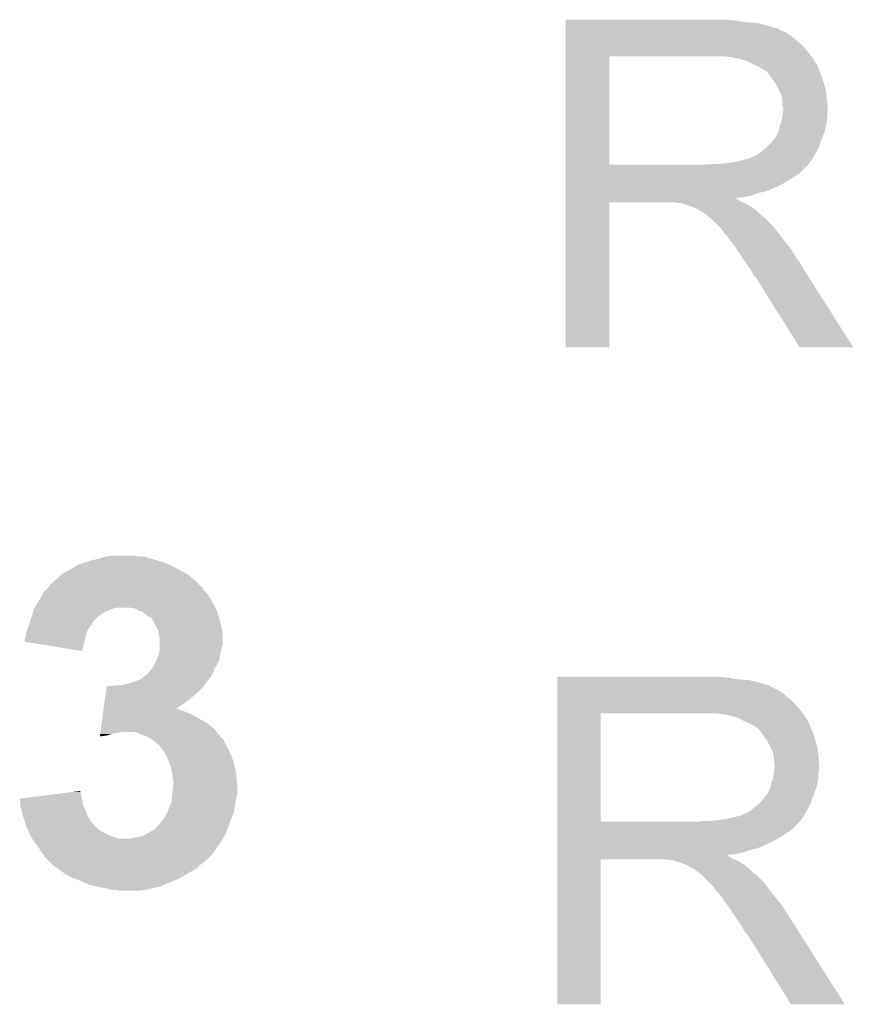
# Model space of a CAD drawing. Extents: x -0.05 to 0.95, y -0.15 to 1.54.
# Tile 10 of 45: x 0.56 to 0.66, y 0.21 to 0.33. Entities that reach past the tile are written whole.
import ezdxf

# ---------------------------------------------------------------- set-up
doc = ezdxf.new("R2010")
doc.units = 0
doc.layers.add('ACCEL_35_CLICK_V101_GTO', color=14, linetype='CONTINUOUS')

msp = doc.modelspace()

# ---------------------------------------------------------------- linework, layer by layer
at = {"layer": 'ACCEL_35_CLICK_V101_GTO'}
for points in [[(0.628, 0.3293), (0.628, 0.3294), (0.6479, 0.3293), (0.6468, 0.3294)], [(0.628, 0.3291), (0.628, 0.3293), (0.6491, 0.3291), (0.6479, 0.3293)], [(0.628, 0.329), (0.628, 0.3291), (0.6505, 0.329), (0.6491, 0.3291)], [(0.628, 0.3287), (0.628, 0.329), (0.6517, 0.3287), (0.6505, 0.329)], [(0.628, 0.3285), (0.628, 0.3287), (0.6523, 0.3285), (0.6517, 0.3287)], [(0.628, 0.3284), (0.628, 0.3285), (0.6528, 0.3284), (0.6523, 0.3285)], [(0.628, 0.3283), (0.628, 0.3284), (0.6529, 0.3283), (0.6529, 0.3284)], [(0.628, 0.3284), (0.628, 0.3284), (0.6529, 0.3284), (0.6528, 0.3284)], [(0.628, 0.3281), (0.628, 0.3283), (0.6533, 0.3281), (0.6529, 0.3283)], [(0.628, 0.3279), (0.628, 0.3281), (0.6538, 0.3279), (0.6533, 0.3281)], [(0.628, 0.3275), (0.628, 0.3279), (0.6544, 0.3275), (0.6538, 0.3279)], [(0.628, 0.327), (0.628, 0.3275), (0.655, 0.327), (0.6544, 0.3275)], [(0.628, 0.3264), (0.628, 0.327), (0.6557, 0.3264), (0.655, 0.327)], [(0.628, 0.3256), (0.628, 0.3264), (0.6564, 0.3256), (0.6557, 0.3264)], [(0.628, 0.3251), (0.628, 0.3256), (0.65679, 0.3251), (0.6564, 0.3256)], [(0.628, 0.3124), (0.628, 0.3251), (0.6331, 0.3124), (0.6331, 0.3251)], [(0.628, 0.3251), (0.628, 0.3251), (0.6331, 0.3251), (0.6452, 0.3251)], [(0.648, 0.3249), (0.6467, 0.3251), (0.65694, 0.3249), (0.65679, 0.3251)], [(0.64873, 0.3247), (0.648, 0.3249), (0.6571, 0.3247), (0.65694, 0.3249)], [(0.6491, 0.3246), (0.64873, 0.3247), (0.6571, 0.3246), (0.6571, 0.3247)], [(0.6499, 0.3242), (0.6491, 0.3246), (0.6574, 0.3242), (0.6571, 0.3246)], [(0.6506, 0.3239), (0.6499, 0.3242), (0.65752, 0.3239), (0.6574, 0.3242)], [(0.65093, 0.3237), (0.6506, 0.3239), (0.6576, 0.3237), (0.65752, 0.3239)], [(0.6511, 0.3236), (0.65093, 0.3237), (0.65764, 0.3236), (0.6576, 0.3237)], [(0.6514, 0.3234), (0.6511, 0.3236), (0.65773, 0.3234), (0.65764, 0.3236)], [(0.6518, 0.323), (0.6515, 0.3234), (0.6579, 0.323), (0.65773, 0.3234)], [(0.6521, 0.3226), (0.6518, 0.323), (0.65803, 0.3226), (0.6579, 0.323)], [(0.65246, 0.3221), (0.6521, 0.3226), (0.6582, 0.3221), (0.65803, 0.3226)], [(0.6526, 0.3219), (0.65246, 0.3221), (0.65826, 0.3219), (0.6582, 0.3221)], [(0.653, 0.3211), (0.6526, 0.3219), (0.6585, 0.3211), (0.65826, 0.3219)], [(0.6533, 0.3205), (0.653, 0.3211), (0.65856, 0.3205), (0.6585, 0.3211)], [(0.65336, 0.3201), (0.6533, 0.3205), (0.6586, 0.3201), (0.65856, 0.3205)], [(0.6534, 0.3198), (0.65336, 0.3201), (0.65863, 0.3198), (0.6586, 0.3201)], [(0.6534, 0.3193), (0.6534, 0.3198), (0.65867, 0.3193), (0.65863, 0.3198)], [(0.6535, 0.319), (0.6534, 0.3193), (0.65869, 0.319), (0.65867, 0.3193)], [(0.65344, 0.3185), (0.6535, 0.3189), (0.6587, 0.3185), (0.6587, 0.3189)], [(0.6535, 0.3189), (0.6535, 0.319), (0.6587, 0.3189), (0.65869, 0.319)], [(0.6531, 0.317), (0.6533, 0.3175), (0.6585, 0.317), (0.6586, 0.3175)], [(0.6533, 0.3175), (0.65341, 0.3183), (0.6586, 0.3175), (0.6586, 0.3183)], [(0.65341, 0.3183), (0.65344, 0.3185), (0.6586, 0.3183), (0.6587, 0.3185)], [(0.6528, 0.316), (0.653, 0.3165), (0.65822, 0.316), (0.6584, 0.3165)], [(0.653, 0.3165), (0.6531, 0.317), (0.6584, 0.3165), (0.6585, 0.317)], [(0.652, 0.3149), (0.6524, 0.3154), (0.65782, 0.3149), (0.658, 0.3154)], [(0.6524, 0.3154), (0.6525, 0.3155), (0.658, 0.3154), (0.65804, 0.3155)], [(0.6525, 0.3155), (0.6526, 0.3157), (0.65804, 0.3155), (0.65811, 0.3157)], [(0.6526, 0.3157), (0.6528, 0.316), (0.65811, 0.3157), (0.65822, 0.316)], [(0.6505, 0.3136), (0.65137, 0.3143), (0.65719, 0.3136), (0.6576, 0.3143)], [(0.65137, 0.3143), (0.6515, 0.3144), (0.6576, 0.3143), (0.65764, 0.3144)], [(0.6515, 0.3144), (0.652, 0.3149), (0.65764, 0.3144), (0.65782, 0.3149)], [(0.6478, 0.3127), (0.6494, 0.3131), (0.65663, 0.3127), (0.6569, 0.3131)], [(0.6495, 0.3131), (0.6498, 0.3133), (0.6569, 0.3131), (0.65702, 0.3133)], [(0.6498, 0.3133), (0.6501, 0.3134), (0.65702, 0.3133), (0.65707, 0.3134)], [(0.6501, 0.3134), (0.6505, 0.3136), (0.65707, 0.3134), (0.65719, 0.3136)], [(0.628, 0.312), (0.628, 0.3124), (0.656, 0.312), (0.6564, 0.3124)], [(0.628, 0.3124), (0.628, 0.3124), (0.6445, 0.3124), (0.6331, 0.3124)], [(0.628, 0.3119), (0.628, 0.312), (0.656, 0.3119), (0.656, 0.312)], [(0.628, 0.3113), (0.628, 0.3119), (0.6553, 0.3113), (0.6559, 0.3119)], [(0.628, 0.3119), (0.628, 0.3119), (0.6559, 0.3119), (0.656, 0.3119)], [(0.6445, 0.3124), (0.6452, 0.3125), (0.6564, 0.3124), (0.6565, 0.3125)], [(0.646, 0.3125), (0.6478, 0.3127), (0.6565, 0.3125), (0.65663, 0.3127)], [(0.628, 0.3111), (0.628, 0.3113), (0.6549, 0.3111), (0.6553, 0.3113)], [(0.628, 0.3108), (0.628, 0.3111), (0.6545, 0.3108), (0.6549, 0.3111)], [(0.628, 0.3102), (0.628, 0.3108), (0.6535, 0.3102), (0.6545, 0.3108)], [(0.628, 0.3099), (0.628, 0.3102), (0.6529, 0.3099), (0.6535, 0.3102)], [(0.628, 0.3093), (0.628, 0.3099), (0.6515, 0.3093), (0.6529, 0.3099)], [(0.628, 0.3091), (0.628, 0.3093), (0.6506, 0.3091), (0.6515, 0.3093)], [(0.628, 0.3088), (0.628, 0.3091), (0.6498, 0.3088), (0.6506, 0.3091)], [(0.628, 0.3086), (0.628, 0.3088), (0.6489, 0.3086), (0.6498, 0.3088)], [(0.628, 0.3085), (0.628, 0.3086), (0.6479, 0.3085), (0.6489, 0.3086)], [(0.628, 0.3084), (0.628, 0.3085), (0.648, 0.3084), (0.6479, 0.3085)], [(0.628, 0.3083), (0.628, 0.3084), (0.6482, 0.3083), (0.648, 0.3084)], [(0.628, 0.3081), (0.628, 0.3083), (0.6485, 0.3081), (0.6482, 0.3083)], [(0.628, 0.308), (0.628, 0.3081), (0.64875, 0.308), (0.6485, 0.3081)], [(0.628, 0.291), (0.628, 0.308), (0.6331, 0.291), (0.6331, 0.308)], [(0.628, 0.308), (0.628, 0.308), (0.6331, 0.308), (0.6407, 0.308)], [(0.6411, 0.3079), (0.6407, 0.308), (0.649, 0.3079), (0.64875, 0.308)], [(0.6417, 0.3078), (0.6416, 0.3079), (0.64917, 0.3078), (0.649, 0.3079)], [(0.643, 0.3074), (0.6418, 0.3078), (0.64983, 0.3074), (0.64917, 0.3078)], [(0.6432, 0.3073), (0.643, 0.3074), (0.65, 0.3073), (0.64983, 0.3074)], [(0.6434, 0.3072), (0.6432, 0.3073), (0.65012, 0.3072), (0.65, 0.3073)], [(0.6437, 0.307), (0.6434, 0.3072), (0.65038, 0.307), (0.65012, 0.3072)], [(0.6439, 0.3069), (0.6437, 0.307), (0.6505, 0.3069), (0.65038, 0.307)], [(0.6441, 0.3068), (0.644, 0.3069), (0.6506, 0.3068), (0.6505, 0.3069)], [(0.6445, 0.3065), (0.6441, 0.3068), (0.6509, 0.3065), (0.6506, 0.3068)], [(0.64463, 0.3064), (0.6445, 0.3065), (0.651, 0.3064), (0.6509, 0.3065)], [(0.64488, 0.3062), (0.64463, 0.3064), (0.6513, 0.3062), (0.651, 0.3064)], [(0.645, 0.3061), (0.64488, 0.3062), (0.6514, 0.3061), (0.6513, 0.3062)], [(0.6459, 0.3052), (0.645, 0.3061), (0.6523, 0.3052), (0.6514, 0.3061)], [(0.6462, 0.3049), (0.6459, 0.3052), (0.65253, 0.3049), (0.6523, 0.3052)], [(0.6465, 0.3045), (0.6462, 0.3049), (0.65282, 0.3045), (0.65253, 0.3049)], [(0.64655, 0.3044), (0.6465, 0.3045), (0.6529, 0.3044), (0.65282, 0.3045)], [(0.6466, 0.3043), (0.64655, 0.3044), (0.65298, 0.3043), (0.6529, 0.3044)], [(0.6473, 0.3035), (0.6467, 0.3043), (0.6536, 0.3035), (0.65298, 0.3043)], [(0.6479, 0.3027), (0.6473, 0.3035), (0.65424, 0.3027), (0.6536, 0.3035)], [(0.64803, 0.3025), (0.6479, 0.3027), (0.6544, 0.3025), (0.65424, 0.3027)], [(0.64877, 0.3014), (0.64803, 0.3025), (0.6551, 0.3014), (0.6544, 0.3025)], [(0.6491, 0.3009), (0.64877, 0.3014), (0.65542, 0.3009), (0.6551, 0.3014)], [(0.6496, 0.3002), (0.6491, 0.3009), (0.65586, 0.3002), (0.65542, 0.3009)], [(0.65, 0.2995), (0.6496, 0.3002), (0.65631, 0.2995), (0.65586, 0.3002)], [(0.6501, 0.2993), (0.65, 0.2995), (0.65643, 0.2993), (0.65631, 0.2995)], [(0.6503, 0.2992), (0.6501, 0.2993), (0.6565, 0.2992), (0.65643, 0.2993)], [(0.6504, 0.299), (0.6503, 0.2992), (0.65662, 0.299), (0.6565, 0.2992)], [(0.6554, 0.291), (0.6504, 0.299), (0.6617, 0.291), (0.65662, 0.299)], [(0.6617, 0.291), (0.6617, 0.291), (0.6617, 0.291), (0.6554, 0.291)], [(0.5742, 0.2665), (0.5752, 0.2666), (0.5778, 0.2665), (0.5773, 0.2666)], [(0.5707, 0.2654), (0.5708, 0.2655), (0.5818, 0.2654), (0.5816, 0.2655)], [(0.5708, 0.2655), (0.5717, 0.2658), (0.5816, 0.2655), (0.5809, 0.2658)], [(0.5717, 0.2658), (0.5723, 0.266), (0.5809, 0.2658), (0.5802, 0.266)], [(0.5723, 0.266), (0.5732, 0.2662), (0.5802, 0.266), (0.5795, 0.2662)], [(0.5732, 0.2662), (0.57387, 0.2664), (0.5795, 0.2662), (0.5789, 0.2664)], [(0.57387, 0.2664), (0.5742, 0.2665), (0.5789, 0.2664), (0.5783, 0.2665)], [(0.5683, 0.2638), (0.5688, 0.2643), (0.58438, 0.2638), (0.5838, 0.2643)], [(0.5688, 0.2643), (0.5689, 0.2644), (0.5838, 0.2643), (0.58362, 0.2644)], [(0.5689, 0.2644), (0.57016, 0.2651), (0.58362, 0.2644), (0.5824, 0.2651)], [(0.57016, 0.2651), (0.5707, 0.2654), (0.5824, 0.2651), (0.5818, 0.2654)], [(0.56746, 0.263), (0.5677, 0.2633), (0.5852, 0.263), (0.5849, 0.2633)], [(0.5677, 0.2633), (0.56818, 0.2637), (0.5849, 0.2633), (0.5845, 0.2637)], [(0.56818, 0.2637), (0.5683, 0.2638), (0.5845, 0.2637), (0.58438, 0.2638)], [(0.56626, 0.2613), (0.5667, 0.2621), (0.5865, 0.2613), (0.586, 0.2621)], [(0.5667, 0.2622), (0.5671, 0.2626), (0.5859, 0.2622), (0.5855, 0.2626)], [(0.5667, 0.2621), (0.5667, 0.2622), (0.586, 0.2621), (0.5859, 0.2622)], [(0.5671, 0.2626), (0.5673, 0.2628), (0.5855, 0.2626), (0.58543, 0.2628)], [(0.5673, 0.2628), (0.56738, 0.2629), (0.58543, 0.2628), (0.5854, 0.2629)], [(0.56738, 0.2629), (0.56746, 0.263), (0.5854, 0.2629), (0.5852, 0.263)], [(0.56576, 0.2605), (0.5662, 0.2612), (0.58694, 0.2605), (0.58656, 0.2612)], [(0.5662, 0.2612), (0.56626, 0.2613), (0.58656, 0.2612), (0.5865, 0.2613)], [(0.56546, 0.2596), (0.56558, 0.26), (0.5734, 0.2596), (0.574, 0.26)], [(0.56558, 0.26), (0.5657, 0.2604), (0.574, 0.26), (0.575, 0.2604)], [(0.5657, 0.2604), (0.56576, 0.2605), (0.575, 0.2604), (0.5755, 0.2605)], [(0.5775, 0.2604), (0.5768, 0.2605), (0.587, 0.2604), (0.58694, 0.2605)], [(0.578, 0.2601), (0.5775, 0.2604), (0.5871, 0.2601), (0.587, 0.2604)], [(0.5784, 0.26), (0.578, 0.2601), (0.58713, 0.26), (0.5871, 0.2601)], [(0.5788, 0.2597), (0.5784, 0.26), (0.58723, 0.2597), (0.58713, 0.26)], [(0.579, 0.2595), (0.5788, 0.2597), (0.5873, 0.2595), (0.58723, 0.2597)], [(0.56499, 0.2582), (0.5651, 0.2585), (0.5722, 0.2582), (0.57242, 0.2585)], [(0.5651, 0.2585), (0.56513, 0.2586), (0.57242, 0.2585), (0.5725, 0.2586)], [(0.56513, 0.2586), (0.56527, 0.259), (0.5725, 0.2586), (0.5727, 0.259)], [(0.56527, 0.259), (0.5653, 0.2591), (0.5727, 0.259), (0.5729, 0.2591)], [(0.5653, 0.2591), (0.56533, 0.2592), (0.5729, 0.2591), (0.5729, 0.2592)], [(0.56533, 0.2592), (0.5654, 0.2594), (0.5729, 0.2592), (0.57315, 0.2594)], [(0.5654, 0.2594), (0.56546, 0.2596), (0.57315, 0.2594), (0.5734, 0.2596)], [(0.5792, 0.2594), (0.579, 0.2595), (0.58733, 0.2594), (0.5873, 0.2595)], [(0.57946, 0.2592), (0.5793, 0.2594), (0.5874, 0.2592), (0.58733, 0.2594)], [(0.5797, 0.2589), (0.57946, 0.2592), (0.58747, 0.2589), (0.5874, 0.2592)], [(0.5799, 0.2584), (0.5797, 0.2589), (0.5876, 0.2584), (0.58747, 0.2589)], [(0.5647, 0.2571), (0.5648, 0.2577), (0.57173, 0.2571), (0.5719, 0.2577)], [(0.5648, 0.2577), (0.56499, 0.2582), (0.5719, 0.2577), (0.5722, 0.2582)], [(0.58014, 0.258), (0.5799, 0.2584), (0.5877, 0.258), (0.5876, 0.2584)], [(0.5802, 0.2579), (0.58014, 0.258), (0.58772, 0.2579), (0.5877, 0.258)], [(0.5803, 0.2574), (0.5802, 0.2579), (0.5878, 0.2574), (0.58772, 0.2579)], [(0.5804, 0.2569), (0.5803, 0.2574), (0.5878, 0.2569), (0.5878, 0.2574)], [(0.5646, 0.2568), (0.56467, 0.257), (0.57165, 0.2568), (0.5717, 0.257)], [(0.5646, 0.2565), (0.5646, 0.2568), (0.57157, 0.2565), (0.57165, 0.2568)], [(0.5713, 0.2554), (0.5646, 0.2565), (0.5713, 0.2554), (0.57157, 0.2565)], [(0.56467, 0.257), (0.5647, 0.2571), (0.5717, 0.257), (0.57173, 0.2571)], [(0.5804, 0.2562), (0.5804, 0.2569), (0.5878, 0.2562), (0.5878, 0.2569)], [(0.5804, 0.2559), (0.5804, 0.2562), (0.5877, 0.2559), (0.5878, 0.2562)], [(0.58029, 0.255), (0.5804, 0.2554), (0.5875, 0.255), (0.58758, 0.2554)], [(0.5804, 0.2555), (0.5804, 0.2559), (0.5876, 0.2555), (0.5877, 0.2559)], [(0.5804, 0.2554), (0.5804, 0.2555), (0.58758, 0.2554), (0.5876, 0.2555)], [(0.5797, 0.2536), (0.5799, 0.2541), (0.587, 0.2536), (0.58725, 0.2541)], [(0.5799, 0.2541), (0.58005, 0.2544), (0.58725, 0.2541), (0.5874, 0.2544)], [(0.58005, 0.2544), (0.5802, 0.2547), (0.5874, 0.2544), (0.58745, 0.2547)], [(0.5802, 0.2547), (0.58029, 0.255), (0.58745, 0.2547), (0.5875, 0.255)], [(0.5789, 0.2526), (0.5791, 0.2529), (0.58654, 0.2526), (0.58667, 0.2529)], [(0.5791, 0.2529), (0.5793, 0.2531), (0.58667, 0.2529), (0.58676, 0.2531)], [(0.5793, 0.2531), (0.57938, 0.2532), (0.58676, 0.2531), (0.5868, 0.2532)], [(0.57938, 0.2532), (0.5797, 0.2536), (0.5868, 0.2532), (0.587, 0.2536)], [(0.5759, 0.2514), (0.5767, 0.2516), (0.58564, 0.2514), (0.58579, 0.2516)], [(0.5767, 0.2516), (0.5774, 0.2518), (0.58579, 0.2516), (0.58593, 0.2518)], [(0.5774, 0.2518), (0.57767, 0.2519), (0.58593, 0.2518), (0.586, 0.2519)], [(0.57767, 0.2519), (0.5782, 0.2521), (0.586, 0.2519), (0.58617, 0.2521)], [(0.5782, 0.2521), (0.57868, 0.2525), (0.58617, 0.2521), (0.5865, 0.2525)], [(0.57868, 0.2525), (0.5788, 0.2526), (0.5865, 0.2525), (0.58654, 0.2526)], [(0.627, 0.2523), (0.627, 0.2524), (0.6469, 0.2523), (0.6458, 0.2524)], [(0.627, 0.2521), (0.627, 0.2523), (0.6481, 0.2521), (0.6469, 0.2523)], [(0.627, 0.252), (0.627, 0.2521), (0.6495, 0.252), (0.6481, 0.2521)], [(0.627, 0.2517), (0.627, 0.252), (0.6507, 0.2517), (0.6495, 0.252)], [(0.627, 0.2515), (0.627, 0.2517), (0.6513, 0.2515), (0.6507, 0.2517)], [(0.57401, 0.2499), (0.57409, 0.2505), (0.5841, 0.2499), (0.5848, 0.2505)], [(0.57409, 0.2505), (0.57419, 0.2512), (0.5848, 0.2505), (0.5855, 0.2512)], [(0.57419, 0.2512), (0.5742, 0.2513), (0.5855, 0.2512), (0.58557, 0.2513)], [(0.5747, 0.2513), (0.5753, 0.2514), (0.58557, 0.2513), (0.58564, 0.2514)], [(0.627, 0.2514), (0.627, 0.2515), (0.6518, 0.2514), (0.6513, 0.2515)], [(0.627, 0.2513), (0.627, 0.2514), (0.6519, 0.2513), (0.6519, 0.2514)], [(0.627, 0.2514), (0.627, 0.2514), (0.6519, 0.2514), (0.6518, 0.2514)], [(0.627, 0.2511), (0.627, 0.2513), (0.6523, 0.2511), (0.6519, 0.2513)], [(0.627, 0.2509), (0.627, 0.2511), (0.6528, 0.2509), (0.6523, 0.2511)], [(0.627, 0.2505), (0.627, 0.2509), (0.6534, 0.2505), (0.6528, 0.2509)], [(0.627, 0.25), (0.627, 0.2505), (0.654, 0.25), (0.6534, 0.2505)], [(0.57383, 0.2486), (0.57393, 0.2493), (0.5823, 0.2486), (0.5833, 0.2493)], [(0.57393, 0.2493), (0.57401, 0.2499), (0.5833, 0.2493), (0.5841, 0.2499)], [(0.627, 0.2494), (0.627, 0.25), (0.6547, 0.2494), (0.654, 0.25)], [(0.627, 0.2486), (0.627, 0.2494), (0.6554, 0.2486), (0.6547, 0.2494)], [(0.57375, 0.248), (0.57379, 0.2483), (0.5841, 0.248), (0.5834, 0.2483)], [(0.57379, 0.2483), (0.57382, 0.2485), (0.5834, 0.2483), (0.5828, 0.2485)], [(0.57382, 0.2485), (0.57383, 0.2486), (0.5828, 0.2485), (0.5826, 0.2486)], [(0.57383, 0.2486), (0.57383, 0.2486), (0.5826, 0.2486), (0.5823, 0.2486)], [(0.627, 0.2481), (0.627, 0.2486), (0.65579, 0.2481), (0.6554, 0.2486)], [(0.57352, 0.2463), (0.57362, 0.247), (0.5868, 0.2463), (0.5859, 0.247)], [(0.57362, 0.247), (0.57375, 0.248), (0.5859, 0.247), (0.5841, 0.248)], [(0.627, 0.2354), (0.627, 0.2481), (0.6321, 0.2354), (0.6321, 0.2481)], [(0.627, 0.2481), (0.627, 0.2481), (0.6321, 0.2481), (0.6442, 0.2481)], [(0.647, 0.2479), (0.6457, 0.2481), (0.65594, 0.2479), (0.65579, 0.2481)], [(0.64773, 0.2477), (0.647, 0.2479), (0.6561, 0.2477), (0.65594, 0.2479)], [(0.6481, 0.2476), (0.64773, 0.2477), (0.6561, 0.2476), (0.6561, 0.2477)], [(0.6489, 0.2472), (0.6481, 0.2476), (0.6564, 0.2472), (0.6561, 0.2476)], [(0.6496, 0.2469), (0.6489, 0.2472), (0.65652, 0.2469), (0.6564, 0.2472)], [(0.57345, 0.2458), (0.57347, 0.2459), (0.5754, 0.2458), (0.5759, 0.2459)], [(0.57347, 0.2459), (0.57352, 0.2463), (0.58711, 0.2459), (0.5868, 0.2463)], [(0.5783, 0.2456), (0.5776, 0.2459), (0.58734, 0.2456), (0.58711, 0.2459)], [(0.64993, 0.2467), (0.6496, 0.2469), (0.6566, 0.2467), (0.65652, 0.2469)], [(0.6501, 0.2466), (0.64993, 0.2467), (0.65664, 0.2466), (0.6566, 0.2467)], [(0.6504, 0.2464), (0.6501, 0.2466), (0.65673, 0.2464), (0.65664, 0.2466)], [(0.6508, 0.246), (0.6505, 0.2464), (0.6569, 0.246), (0.65673, 0.2464)], [(0.6511, 0.2456), (0.6508, 0.246), (0.65703, 0.2456), (0.6569, 0.246)], [(0.5734, 0.2454), (0.5742, 0.2455), (0.5734, 0.2454), (0.57341, 0.2455)], [(0.57341, 0.2455), (0.57344, 0.2457), (0.5742, 0.2455), (0.5748, 0.2457)], [(0.57344, 0.2457), (0.57345, 0.2458), (0.5748, 0.2457), (0.5754, 0.2458)], [(0.5789, 0.2454), (0.5783, 0.2456), (0.5875, 0.2454), (0.58734, 0.2456)], [(0.5794, 0.2451), (0.5789, 0.2454), (0.5878, 0.2451), (0.5875, 0.2454)], [(0.57953, 0.245), (0.5794, 0.2451), (0.5879, 0.245), (0.5878, 0.2451)], [(0.5802, 0.2445), (0.57953, 0.245), (0.5881, 0.2445), (0.5879, 0.245)], [(0.65146, 0.2451), (0.6511, 0.2456), (0.6572, 0.2451), (0.65703, 0.2456)], [(0.6516, 0.2449), (0.65146, 0.2451), (0.65726, 0.2449), (0.6572, 0.2451)], [(0.652, 0.2441), (0.6516, 0.2449), (0.6575, 0.2441), (0.65726, 0.2449)], [(0.5804, 0.2443), (0.5802, 0.2445), (0.58821, 0.2443), (0.5881, 0.2445)], [(0.58076, 0.2438), (0.5804, 0.2443), (0.5885, 0.2438), (0.58821, 0.2443)], [(0.5809, 0.2436), (0.58076, 0.2438), (0.58859, 0.2436), (0.5885, 0.2438)], [(0.5813, 0.2429), (0.5809, 0.2436), (0.5889, 0.2429), (0.58859, 0.2436)], [(0.6523, 0.2435), (0.652, 0.2441), (0.65756, 0.2435), (0.6575, 0.2441)], [(0.65236, 0.2431), (0.6523, 0.2435), (0.6576, 0.2431), (0.65756, 0.2435)], [(0.5816, 0.2422), (0.5813, 0.2429), (0.58911, 0.2422), (0.5889, 0.2429)], [(0.6524, 0.2428), (0.65236, 0.2431), (0.65763, 0.2428), (0.6576, 0.2431)], [(0.6524, 0.2423), (0.6524, 0.2428), (0.65767, 0.2423), (0.65763, 0.2428)], [(0.58168, 0.2419), (0.5816, 0.2422), (0.5892, 0.2419), (0.58911, 0.2422)], [(0.5818, 0.2414), (0.58168, 0.2419), (0.58929, 0.2414), (0.5892, 0.2419)], [(0.5819, 0.2408), (0.5818, 0.2414), (0.5894, 0.2408), (0.58929, 0.2414)], [(0.6523, 0.2405), (0.6524, 0.2412), (0.6576, 0.2405), (0.6576, 0.2412)], [(0.6525, 0.242), (0.6524, 0.2423), (0.65769, 0.242), (0.65767, 0.2423)], [(0.6524, 0.2412), (0.65244, 0.2415), (0.6576, 0.2412), (0.6577, 0.2415)], [(0.65244, 0.2415), (0.6525, 0.2419), (0.6577, 0.2415), (0.6577, 0.2419)], [(0.6525, 0.2419), (0.6525, 0.242), (0.6577, 0.2419), (0.65769, 0.242)], [(0.582, 0.2403), (0.5819, 0.2408), (0.58944, 0.2403), (0.5894, 0.2408)], [(0.582, 0.2398), (0.582, 0.2403), (0.58948, 0.2398), (0.58944, 0.2403)], [(0.6521, 0.24), (0.6523, 0.2405), (0.6575, 0.24), (0.6576, 0.2405)], [(0.56716, 0.2385), (0.57032, 0.2389), (0.5712, 0.2385), (0.5711, 0.2389)], [(0.57032, 0.2389), (0.5711, 0.239), (0.5711, 0.2389), (0.5711, 0.239)], [(0.58189, 0.2387), (0.58197, 0.2395), (0.5895, 0.2387), (0.5895, 0.2395)], [(0.58197, 0.2395), (0.582, 0.2398), (0.5895, 0.2395), (0.58948, 0.2398)], [(0.6516, 0.2387), (0.6518, 0.239), (0.65711, 0.2387), (0.65722, 0.239)], [(0.6518, 0.239), (0.652, 0.2395), (0.65722, 0.239), (0.6574, 0.2395)], [(0.652, 0.2395), (0.6521, 0.24), (0.6574, 0.2395), (0.6575, 0.24)], [(0.564, 0.2381), (0.56716, 0.2385), (0.57128, 0.2381), (0.5712, 0.2385)], [(0.56401, 0.238), (0.564, 0.2381), (0.5713, 0.238), (0.57128, 0.2381)], [(0.56408, 0.2374), (0.56401, 0.238), (0.5714, 0.2374), (0.5713, 0.238)], [(0.58176, 0.2377), (0.5818, 0.2378), (0.5893, 0.2377), (0.58932, 0.2378)], [(0.5818, 0.2378), (0.58189, 0.2387), (0.58932, 0.2378), (0.5895, 0.2387)], [(0.6505, 0.2374), (0.651, 0.2379), (0.65664, 0.2374), (0.65682, 0.2379)], [(0.651, 0.2379), (0.6514, 0.2384), (0.65682, 0.2379), (0.657, 0.2384)], [(0.6514, 0.2384), (0.6515, 0.2385), (0.657, 0.2384), (0.65704, 0.2385)], [(0.6515, 0.2385), (0.6516, 0.2387), (0.65704, 0.2385), (0.65711, 0.2387)], [(0.5641, 0.2372), (0.56408, 0.2374), (0.5715, 0.2372), (0.5714, 0.2374)], [(0.5642, 0.2368), (0.5641, 0.2372), (0.5717, 0.2368), (0.5715, 0.2372)], [(0.5643, 0.2364), (0.5642, 0.2368), (0.57185, 0.2364), (0.5717, 0.2368)], [(0.58129, 0.2365), (0.5815, 0.237), (0.5891, 0.2365), (0.58918, 0.237)], [(0.5815, 0.237), (0.58176, 0.2377), (0.58918, 0.237), (0.5893, 0.2377)], [(0.6491, 0.2364), (0.6495, 0.2366), (0.65607, 0.2364), (0.65619, 0.2366)], [(0.6495, 0.2366), (0.65037, 0.2373), (0.65619, 0.2366), (0.6566, 0.2373)], [(0.65037, 0.2373), (0.6505, 0.2374), (0.6566, 0.2373), (0.65664, 0.2374)], [(0.56442, 0.236), (0.5643, 0.2364), (0.572, 0.236), (0.57185, 0.2364)], [(0.56461, 0.2354), (0.56442, 0.236), (0.5724, 0.2354), (0.572, 0.236)], [(0.5806, 0.2354), (0.5809, 0.2358), (0.58868, 0.2354), (0.58883, 0.2358)], [(0.5809, 0.2358), (0.5812, 0.2363), (0.58883, 0.2358), (0.58902, 0.2363)], [(0.5812, 0.2363), (0.58129, 0.2365), (0.58902, 0.2363), (0.5891, 0.2365)], [(0.6435, 0.2354), (0.6442, 0.2355), (0.6554, 0.2354), (0.6555, 0.2355)], [(0.645, 0.2355), (0.6468, 0.2357), (0.6555, 0.2355), (0.65563, 0.2357)], [(0.6468, 0.2357), (0.6484, 0.2361), (0.65563, 0.2357), (0.6559, 0.2361)], [(0.6485, 0.2361), (0.6488, 0.2363), (0.6559, 0.2361), (0.65602, 0.2363)], [(0.6488, 0.2363), (0.6491, 0.2364), (0.65602, 0.2363), (0.65607, 0.2364)], [(0.5648, 0.2348), (0.56461, 0.2354), (0.5729, 0.2348), (0.5724, 0.2354)], [(0.56494, 0.2345), (0.5648, 0.2348), (0.5732, 0.2345), (0.5729, 0.2348)], [(0.56503, 0.2343), (0.56494, 0.2345), (0.5735, 0.2343), (0.5732, 0.2345)], [(0.56526, 0.2338), (0.56503, 0.2343), (0.5745, 0.2338), (0.5735, 0.2343)], [(0.5791, 0.2341), (0.57962, 0.2344), (0.58817, 0.2341), (0.5883, 0.2344)], [(0.57962, 0.2344), (0.5798, 0.2345), (0.5883, 0.2344), (0.58834, 0.2345)], [(0.5798, 0.2345), (0.5804, 0.2351), (0.58834, 0.2345), (0.58856, 0.2351)], [(0.5804, 0.2352), (0.5806, 0.2354), (0.5886, 0.2352), (0.58868, 0.2354)], [(0.5804, 0.2351), (0.5804, 0.2352), (0.58856, 0.2351), (0.5886, 0.2352)], [(0.627, 0.235), (0.627, 0.2354), (0.655, 0.235), (0.6554, 0.2354)], [(0.627, 0.2354), (0.627, 0.2354), (0.6435, 0.2354), (0.6321, 0.2354)], [(0.627, 0.2349), (0.627, 0.235), (0.655, 0.2349), (0.655, 0.235)], [(0.627, 0.2343), (0.627, 0.2349), (0.6543, 0.2343), (0.6549, 0.2349)], [(0.627, 0.2349), (0.627, 0.2349), (0.6549, 0.2349), (0.655, 0.2349)], [(0.627, 0.2341), (0.627, 0.2343), (0.6539, 0.2341), (0.6543, 0.2343)], [(0.56535, 0.2336), (0.56526, 0.2338), (0.5751, 0.2336), (0.5745, 0.2338)], [(0.5654, 0.2335), (0.56535, 0.2336), (0.57545, 0.2335), (0.5751, 0.2336)], [(0.56547, 0.2334), (0.5654, 0.2335), (0.5758, 0.2334), (0.57545, 0.2335)], [(0.5658, 0.2329), (0.56547, 0.2334), (0.5875, 0.2329), (0.58781, 0.2334)], [(0.5769, 0.2334), (0.5773, 0.2335), (0.58781, 0.2334), (0.58787, 0.2335)], [(0.5773, 0.2335), (0.5779, 0.2336), (0.58787, 0.2335), (0.58794, 0.2336)], [(0.5779, 0.2336), (0.5782, 0.2337), (0.58794, 0.2336), (0.588, 0.2337)], [(0.5782, 0.2337), (0.5785, 0.2338), (0.588, 0.2337), (0.58804, 0.2338)], [(0.5785, 0.2338), (0.5791, 0.2341), (0.58804, 0.2338), (0.58817, 0.2341)], [(0.627, 0.2338), (0.627, 0.2341), (0.6535, 0.2338), (0.6539, 0.2341)], [(0.627, 0.2332), (0.627, 0.2338), (0.6525, 0.2332), (0.6535, 0.2338)], [(0.627, 0.2329), (0.627, 0.2332), (0.6519, 0.2329), (0.6525, 0.2332)], [(0.5662, 0.2324), (0.5658, 0.2329), (0.58714, 0.2324), (0.5875, 0.2329)], [(0.5665, 0.2319), (0.5662, 0.2324), (0.58679, 0.2319), (0.58714, 0.2324)], [(0.627, 0.2323), (0.627, 0.2329), (0.6505, 0.2323), (0.6519, 0.2329)], [(0.627, 0.2321), (0.627, 0.2323), (0.6496, 0.2321), (0.6505, 0.2323)], [(0.627, 0.2318), (0.627, 0.2321), (0.6488, 0.2318), (0.6496, 0.2321)], [(0.5668, 0.2315), (0.5665, 0.2319), (0.5865, 0.2315), (0.58679, 0.2319)], [(0.5671, 0.2311), (0.5668, 0.2315), (0.5861, 0.2311), (0.5865, 0.2315)], [(0.5674, 0.2308), (0.5671, 0.2311), (0.5858, 0.2308), (0.5861, 0.2311)], [(0.627, 0.2316), (0.627, 0.2318), (0.6479, 0.2316), (0.6488, 0.2318)], [(0.627, 0.2315), (0.627, 0.2316), (0.6469, 0.2315), (0.6479, 0.2316)], [(0.627, 0.2314), (0.627, 0.2315), (0.647, 0.2314), (0.6469, 0.2315)], [(0.627, 0.2313), (0.627, 0.2314), (0.6472, 0.2313), (0.647, 0.2314)], [(0.627, 0.2311), (0.627, 0.2313), (0.6475, 0.2311), (0.6472, 0.2313)], [(0.627, 0.231), (0.627, 0.2311), (0.64775, 0.231), (0.6475, 0.2311)], [(0.627, 0.214), (0.627, 0.231), (0.6321, 0.214), (0.6321, 0.231)], [(0.627, 0.231), (0.627, 0.231), (0.6321, 0.231), (0.6397, 0.231)], [(0.6401, 0.2309), (0.6397, 0.231), (0.648, 0.2309), (0.64775, 0.231)], [(0.6407, 0.2308), (0.6406, 0.2309), (0.64817, 0.2308), (0.648, 0.2309)], [(0.5675, 0.2307), (0.5674, 0.2308), (0.5856, 0.2307), (0.5858, 0.2308)], [(0.5677, 0.2305), (0.5675, 0.2307), (0.5854, 0.2305), (0.5856, 0.2307)], [(0.5679, 0.2303), (0.5677, 0.2305), (0.5851, 0.2303), (0.5854, 0.2305)], [(0.56832, 0.23), (0.5679, 0.2303), (0.5848, 0.23), (0.5851, 0.2303)], [(0.56874, 0.2297), (0.56832, 0.23), (0.5844, 0.2297), (0.5848, 0.23)], [(0.56916, 0.2294), (0.56874, 0.2297), (0.5838, 0.2294), (0.5844, 0.2297)], [(0.642, 0.2304), (0.6408, 0.2308), (0.64883, 0.2304), (0.64817, 0.2308)], [(0.6422, 0.2303), (0.642, 0.2304), (0.649, 0.2303), (0.64883, 0.2304)], [(0.6424, 0.2302), (0.6422, 0.2303), (0.64912, 0.2302), (0.649, 0.2303)], [(0.6427, 0.23), (0.6424, 0.2302), (0.64938, 0.23), (0.64912, 0.2302)], [(0.6429, 0.2299), (0.6427, 0.23), (0.6495, 0.2299), (0.64938, 0.23)], [(0.6431, 0.2298), (0.643, 0.2299), (0.6496, 0.2298), (0.6495, 0.2299)], [(0.6435, 0.2295), (0.6431, 0.2298), (0.6499, 0.2295), (0.6496, 0.2298)], [(0.5693, 0.2293), (0.56916, 0.2294), (0.58363, 0.2293), (0.5838, 0.2294)], [(0.56965, 0.2291), (0.5693, 0.2293), (0.5833, 0.2291), (0.58363, 0.2293)], [(0.57, 0.2289), (0.56965, 0.2291), (0.58295, 0.2289), (0.5833, 0.2291)], [(0.57053, 0.2287), (0.57, 0.2289), (0.5826, 0.2287), (0.58295, 0.2289)], [(0.5708, 0.2286), (0.57053, 0.2287), (0.58237, 0.2286), (0.5826, 0.2287)], [(0.57127, 0.2284), (0.5708, 0.2286), (0.5819, 0.2284), (0.58237, 0.2286)], [(0.64363, 0.2294), (0.6435, 0.2295), (0.65, 0.2294), (0.6499, 0.2295)], [(0.64388, 0.2292), (0.64363, 0.2294), (0.6503, 0.2292), (0.65, 0.2294)], [(0.644, 0.2291), (0.64388, 0.2292), (0.6504, 0.2291), (0.6503, 0.2292)], [(0.6449, 0.2282), (0.644, 0.2291), (0.6513, 0.2282), (0.6504, 0.2291)], [(0.57197, 0.2281), (0.57127, 0.2284), (0.5811, 0.2281), (0.5819, 0.2284)], [(0.5722, 0.228), (0.57197, 0.2281), (0.58087, 0.228), (0.5811, 0.2281)], [(0.57307, 0.2278), (0.5722, 0.228), (0.5804, 0.2278), (0.58087, 0.228)], [(0.5735, 0.2277), (0.57307, 0.2278), (0.57995, 0.2277), (0.5804, 0.2278)], [(0.5742, 0.2276), (0.5735, 0.2277), (0.5795, 0.2276), (0.57995, 0.2277)], [(0.5748, 0.2274), (0.5742, 0.2276), (0.5786, 0.2274), (0.5795, 0.2276)], [(0.5757, 0.2273), (0.5753, 0.2274), (0.5776, 0.2273), (0.5786, 0.2274)], [(0.6452, 0.2279), (0.6449, 0.2282), (0.65153, 0.2279), (0.6513, 0.2282)], [(0.6455, 0.2275), (0.6452, 0.2279), (0.65182, 0.2275), (0.65153, 0.2279)], [(0.64555, 0.2274), (0.6455, 0.2275), (0.6519, 0.2274), (0.65182, 0.2275)], [(0.6456, 0.2273), (0.64555, 0.2274), (0.65198, 0.2273), (0.6519, 0.2274)], [(0.6463, 0.2265), (0.6457, 0.2273), (0.6526, 0.2265), (0.65198, 0.2273)], [(0.6469, 0.2257), (0.6463, 0.2265), (0.65324, 0.2257), (0.6526, 0.2265)], [(0.64703, 0.2255), (0.6469, 0.2257), (0.6534, 0.2255), (0.65324, 0.2257)], [(0.64777, 0.2244), (0.64703, 0.2255), (0.6541, 0.2244), (0.6534, 0.2255)], [(0.6481, 0.2239), (0.64777, 0.2244), (0.65442, 0.2239), (0.6541, 0.2244)], [(0.6486, 0.2232), (0.6481, 0.2239), (0.65486, 0.2232), (0.65442, 0.2239)], [(0.649, 0.2225), (0.6486, 0.2232), (0.65531, 0.2225), (0.65486, 0.2232)], [(0.6491, 0.2223), (0.649, 0.2225), (0.65543, 0.2223), (0.65531, 0.2225)], [(0.6493, 0.2222), (0.6491, 0.2223), (0.6555, 0.2222), (0.65543, 0.2223)], [(0.6494, 0.222), (0.6493, 0.2222), (0.65562, 0.222), (0.6555, 0.2222)], [(0.6544, 0.214), (0.6494, 0.222), (0.6607, 0.214), (0.65562, 0.222)], [(0.6607, 0.214), (0.6607, 0.214), (0.6607, 0.214), (0.6544, 0.214)]]:
    msp.add_solid(points, dxfattribs=at)

doc.saveas('drawing.dxf')
